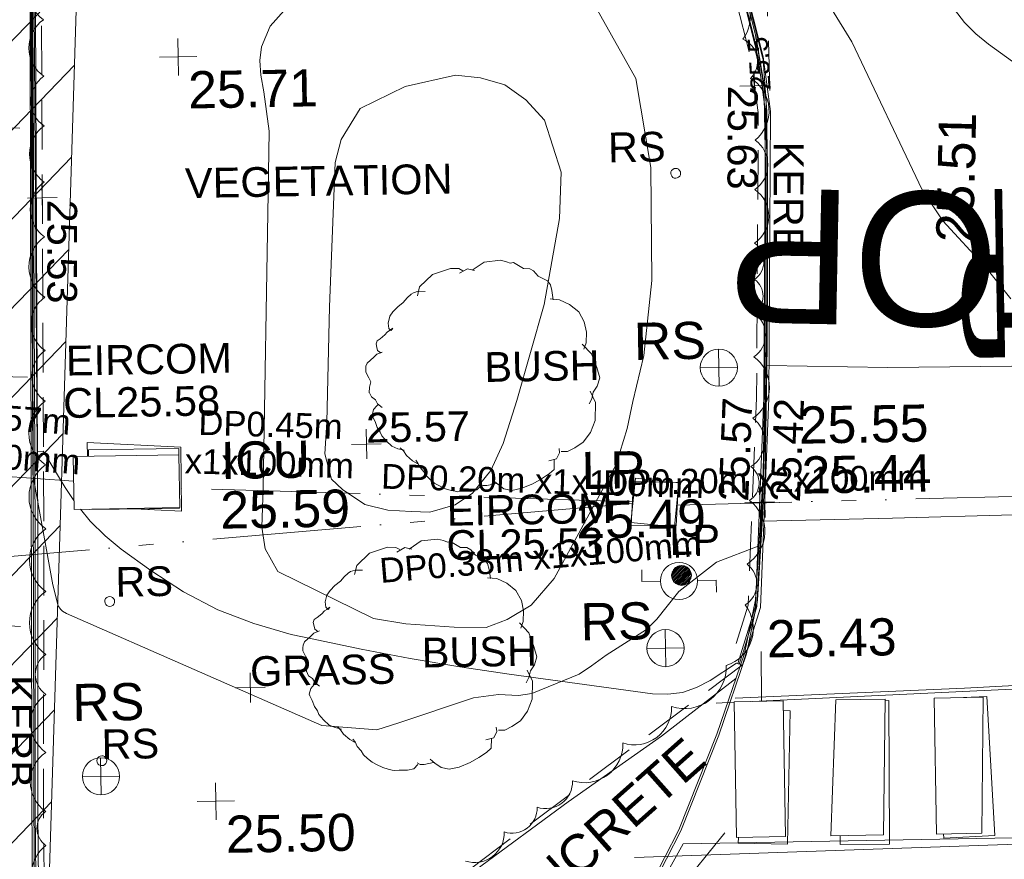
# Model space of a CAD drawing. Header units: millimetres. Extents: x -287732 to 520720, y -88450 to 287754.
# Tile 116 of 256: x -222827 to -212884, y 88941 to 97417. Entities that reach past the tile are written whole.
import ezdxf

# ---------------------------------------------------------------- set-up
doc = ezdxf.new("R2010")
doc.units = ezdxf.units.MM
for name, pattern in [('IMPORT-DASHED _2_', [750, 500, -250]), ('IMPORT-UG_EIR_QLB2 _2_', [2750, 1500, -300, 0, -300, 150, -300, 0, -200]), ('IMPORT-UG_ELEC_STREET LIGHTING_QLB2 _2_', [2700, 1500, -300, 0, -250, 150, -300, 0, -200])]:
    doc.linetypes.add(name, pattern=pattern)
for name, color, linetype, lineweight, true_color in [('00_TOPO_FOOTPATH', 7, 'Continuous', 9, 0xa50000), ('00_TOPO_FURN_LAMP_POST', 7, 'Continuous', 9, 0x666666), ('00_TOPO_FURN_SIGN', 7, 'Continuous', 9, 0x666666), ('00_TOPO_KERB_BOTTOM', 1, 'Continuous', 9, 0xff0000), ('00_TOPO_KERB_TOP', 7, 'Continuous', 9, 0xa500a5), ('00_TOPO_LEVEL_SPOT', 7, 'Continuous', 9, 0x666666), ('00_TOPO_ROAD_MARKING_WHITE_CONTINUOUS', 7, 'Continuous', 9, 0x999999), ('00_TOPO_SERV_IC', 5, 'Continuous', 9, 0x0000ff), ('00_UAV_FORM_LINES', 7, 'Continuous', 9, 0x666666), ('01_DTM_CONTOUR_MNR', 7, 'Continuous', 9, 0xa5a552), ('01_DTM_CONTOUR_MNR_LABELS', 7, 'Continuous', 9, 0xa5a552), ('12333-PUM-2D-U-0001-C01 - Rev2_REVIT IMPORT_dwg', 7, 'Continuous', 9, 0x767676), ('BUSH', 7, 'Continuous', 9, 0x00a500), ('BUSH_TXT', 7, 'Continuous', 9, 0x00a500), ('CONTOURS_MINOR', 7, 'Continuous', 9, 0x00a5a5), ('EIRCOM_COVER', 3, 'Continuous', 9, 0x00ff00), ('EIRCOM_COVER_LVL', 3, 'Continuous', 9, 0x00ff00), ('EIRCOM_COVER_TXT', 3, 'Continuous', 9, 0x00ff00), ('KERB_BOTTOM', 7, 'Continuous', 9, 0x0000a5), ('KERB_BOTTOM_LVL', 7, 'Continuous', 9, 0x0000a5), ('KERB_BOTTOM_TXT', 7, 'Continuous', 9, 0x0000a5), ('KERB_TOP', 2, 'Continuous', 9, 0xffff00), ('KERB_TOP_LVL', 2, 'Continuous', 9, 0xffff00), ('LAMPPOST', 6, 'Continuous', 9, 0xff00ff), ('LAMPPOST_TXT', 6, 'Continuous', 9, 0xff00ff), ('MARKINGS_WHITE_LINE', 7, 'Continuous', 9, 0xc0c0c0), ('PUM-EIRCOMM-NOTES', 6, 'Continuous', 9, 0xff00ff), ('PUM-EIRCOMM-QLB2', 6, 'IMPORT-UG_EIR_QLB2 _2_', 9, 0xff00ff), ('PUM-ELECTRIC-MH', 1, 'Continuous', 9, 0xff0000), ('PUM-UNABLE TO SURVEY', 190, 'Continuous', 9, 0x7f00ff), ('ROAD_MARKINGS', 7, 'Continuous', 9, 0xc0c0c0), ('ROADSIGN', 7, 'Continuous', 9, 0x00a5a5), ('ROADSIGN_TXT', 7, 'Continuous', 9, 0x00a5a5), ('SPOT_HEIGHTS_LVL', 7, 'Continuous', 9, 0x00a500), ('VEGETATION', 7, 'Continuous', 9, 0x00a500), ('VEGETATION_TXT', 7, 'Continuous', 9, 0x00a500)]:
    doc.layers.add(name, color=color, linetype=linetype, lineweight=lineweight, true_color=true_color)
for name, color, linetype, lineweight in [('00_TOPO_PEDASTRIAN', 7, 'Continuous', 9), ('00_TOPO_ROAD_TEXT', 7, 'Continuous', 9), ('00_TOPO_SURFACE', 7, 'Continuous', 9), ('00_TOPO_SURVEY_TEXT', 7, 'Continuous', 9), ('CHANGE_OF_SURFACE', 7, 'IMPORT-DASHED _2_', 9), ('CHANGE_OF_SURFACE_LVL', 7, 'Continuous', 9), ('Text', 7, 'Continuous', 9), ('TEXT_TXT', 7, 'Continuous', 9)]:
    doc.layers.add(name, color=color, linetype=linetype, lineweight=lineweight)
doc.styles.add('Arial_1', font='arial.ttf', dxfattribs={"height": 250})
doc.styles.add('Arial_13', font='arial.ttf', dxfattribs={"height": 1356.64156})
doc.styles.add('Arial_3', font='arial.ttf', dxfattribs={"height": 300})
doc.styles.add('Swis721 Lt BT_1', font='swissl.ttf', dxfattribs={"height": 200})
doc.styles.add('Swis721 Lt BT_13', font='swissl.ttf', dxfattribs={"width": 0.341864, "height": 1700})
doc.styles.add('Swis721 Lt BT_2', font='swissl.ttf', dxfattribs={"height": 375})

# ---------------------------------------------------------------- blocks, each defined once
blk = doc.blocks.new('12333-PUM-2D-U-0001-C01 - Rev2_REVIT IMPORT_dwg_MSL_RoadSign_SYM-2077193-Site Location Plan Proposed')
at = {"layer": '00_TOPO_FURN_SIGN', "color": 254, "true_color": 0xcccccc}
for p, q in [((0, -500), (0, 500)), ((-500, 0), (500, 0))]:
    blk.add_line(p, q, dxfattribs=at)
blk.add_circle((0, 0), 500, dxfattribs=at)
blk = doc.blocks.new('12333-PUM-2D-U-0001-C01 - Rev2_REVIT IMPORT_dwg_MSL_Lamp_Post_SYM-2077199-Site Location Plan Proposed')
at = {"layer": '00_TOPO_FURN_LAMP_POST', "color": 254, "true_color": 0xcccccc, "flags": 128}
for points in [[(-500, 0), (-1000, 0), (-1000, 317)], [(500, 0), (1000, 0), (1000, -317)]]:
    blk.add_lwpolyline(points, dxfattribs=at)
at = {"layer": '00_TOPO_FURN_LAMP_POST', "color": 254, "true_color": 0xcccccc}
blk.add_circle((0, 0), 500, dxfattribs=at)
blk = doc.blocks.new('12333-PUM-2D-U-0001-C01 - Rev2_REVIT IMPORT_dwg_MM-2077200-Site Location Plan Proposed')
at = {"layer": '00_TOPO_LEVEL_SPOT', "color": 254, "true_color": 0xcccccc, "flags": 128}
for points in [[(500, 0), (0, 0), (0, 500)], [(0, -500), (0, 0), (-500, 0)]]:
    blk.add_lwpolyline(points, dxfattribs=at)
blk = doc.blocks.new('12333-PUM-2D-U-0001-C01 - Rev2_REVIT IMPORT_dwg_MGS62954_T2_Galway_ITM_3d_Rev1-2077680-Site Location Plan Proposed')
at = {"layer": '00_TOPO_FOOTPATH', "color": 254, "true_color": 0xcccccc, "flags": 128}
blk.add_lwpolyline([(533680820.5, 725645100.3), (533681929.7, 725645667.7), (533682667.1, 725646193.3), (533684377.8, 725647384.1), (533686266.3, 725648723.7), (533687221.2, 725649368.3), (533687981.9, 725649939.3)], dxfattribs=at)
at = {"layer": '00_TOPO_KERB_BOTTOM', "color": 254, "true_color": 0xcccccc, "flags": 128}
for points in [[(533681030.6, 725660220.6), (533680969.9, 725656534.3), (533680878.9, 725650653.1), (533680817.1, 725646489)], [(533687100, 725647850), (533687400, 725648410), (533687800, 725649370), (533688092.9, 725650184.1), (533688215, 725650725.1), (533688314.6, 725651996.5), (533688357.6, 725653282), (533688392.3, 725655115.4), (533688390.5, 725655804.4), (533688300.8, 725656400.8), (533688186.3, 725656895.1)]]:
    blk.add_lwpolyline(points, dxfattribs=at)
at = {"layer": '00_TOPO_KERB_TOP', "color": 254, "true_color": 0xcccccc, "flags": 128}
for points in [[(533681052.2, 725660220.3), (533680991.4, 725656534), (533680900.4, 725650652.7), (533680838.7, 725646488.7)], [(533687081.5, 725647861.2), (533687380.5, 725648419.3), (533687779.9, 725649377.8), (533688072.2, 725650190.2), (533688193.6, 725650728.3), (533688261.2, 725651590.9), (533688293.1, 725651997.7), (533688336, 725653282.6), (533688370.7, 725655115.6), (533688368.9, 725655802.7), (533688279.6, 725656396.7), (533688165.7, 725656888.4)]]:
    blk.add_lwpolyline(points, dxfattribs=at)
at = {"layer": '00_TOPO_PEDASTRIAN', "color": 254, "true_color": 0xcccccc}
for p, q in [((533688455.1, 725649704.4), (533687959.8, 725649704.4)), ((533687959.8, 725648332.8), (533687959.8, 725649704.4)), ((533688455.1, 725648332.8), (533688455.1, 725649704.4)), ((533688912.3, 725648332.8), (533688988.5, 725649704.4)), ((533689483.8, 725649704.4), (533688988.5, 725649704.4)), ((533689445.7, 725648332.8), (533689483.8, 725649704.4)), ((533690474.4, 725649704.4), (533689979.1, 725649704.4)), ((533689979.1, 725648332.8), (533689979.1, 725649704.4)), ((533690436.3, 725648332.8), (533690474.4, 725649704.4)), ((533688455.1, 725648332.8), (533687959.8, 725648332.8)), ((533689445.7, 725648332.8), (533688912.3, 725648332.8)), ((533690436.3, 725648332.8), (533689979.1, 725648332.8))]:
    blk.add_line(p, q, dxfattribs=at)
at = {"layer": '00_TOPO_ROAD_MARKING_WHITE_CONTINUOUS', "color": 254, "true_color": 0xcccccc, "flags": 128}
for points in [[(533675990, 725656220), (533675990, 725655840), (533678110, 725655750), (533680850, 725655620)], [(533687970, 725649740), (533690290, 725649800), (533692510, 725649880), (533694740, 725649910)], [(533682400, 725643910), (533683070, 725644180), (533683780, 725644530), (533684200, 725644800), (533684960, 725645440), (533686010, 725646450), (533686640, 725647090), (533686970, 725647500), (533687420, 725648280)], [(533697220, 725648330), (533696951.2, 725648334.7), (533696685.7, 725648327.5), (533693820, 725648320), (533691310, 725648280), (533687420, 725648280)]]:
    blk.add_lwpolyline(points, dxfattribs=at)
at = {"layer": '00_TOPO_SERV_IC', "color": 254, "true_color": 0xcccccc}
for p, q in [((533681330.4, 725651761.8), (533681330.4, 725652295.2)), ((533682397.2, 725652295.2), (533681330.4, 725652295.2)), ((533682397.2, 725651761.8), (533682397.2, 725652295.2)), ((533681330.4, 725651761.8), (533682397.2, 725651761.8))]:
    blk.add_line(p, q, dxfattribs=at)
at = {"layer": '00_TOPO_SURFACE', "color": 254, "true_color": 0xcccccc, "flags": 128}
for points in [[(533693741.1, 725653570.3), (533691420, 725653570), (533691420, 725653050), (533690822, 725653040.1), (533689570, 725653050), (533688351.1, 725653090)], [(533688277.4, 725651521), (533689590, 725651530), (533690812.5, 725651540), (533692600, 725651510), (533694242.6, 725651543.3), (533694700, 725651540), (533694930, 725650460), (533695130, 725649480), (533695290, 725648830), (533695480, 725648324.3), (533695910, 725647340), (533696750, 725645990), (533697240, 725645360), (533697880, 725644800), (533698600, 725644340), (533698916.1, 725644160.1), (533699640, 725643810), (533700760, 725643410), (533701600, 725643150), (533702320, 725643050), (533703230, 725642970), (533704197.9, 725642962.9), (533705169.3, 725642937.1), (533707170.2, 725643005.4)]]:
    blk.add_lwpolyline(points, dxfattribs=at)
at = {"layer": '00_UAV_FORM_LINES', "color": 254, "true_color": 0xcccccc, "flags": 128}
for points in [[(533687078.8, 725656012.9), (533687211.8, 725655109.9), (533687204.8, 725653969.9), (533687107.8, 725653215.9), (533686989.8, 725652750.9), (533686928.8, 725652478.9), (533686810.8, 725652119.9), (533686163.8, 725650979.9), (533685928.8, 725650714.9), (533685682.8, 725650574.9), (533685469.8, 725650495.9), (533685147.8, 725650506.9), (533684660.8, 725650548.9), (533684333.8, 725650608.9), (533683374.8, 725651097.9), (533683250.8, 725651329.9), (533683221.8, 725651547.9), (533683242.8, 725651940.9), (533683346.8, 725654914.9), (533683366.8, 725655545.9), (533683320.8, 725655942.9), (533683291.8, 725656111.9), (533683282.8, 725656259.9), (533683302.8, 725656396.9), (533683393.8, 725656602.9), (533683538.8, 725656758.9)], [(533686497.8, 725657090.9), (533687078.8, 725656012.9)]]:
    blk.add_lwpolyline(points, dxfattribs=at)
blk.add_lwpolyline([(533683943.8, 725653761.9), (533684026.8, 725655217.9), (533684092.8, 725655447.9), (533684287.8, 725655756.9), (533684747.8, 725655969.9), (533685258.8, 725656075.9), (533685509.8, 725656046.9), (533685754.8, 725655969.9), (533685962.8, 725655815.9), (533686146.8, 725655606.9), (533686307.8, 725655079.9), (533686280.8, 725654612.9), (533686111.8, 725653746.9), (533685820.8, 725652782.9), (533685674.8, 725652350.9), (533685543.8, 725652080.9), (533685353.8, 725651853.9), (533685179.8, 725651738.9), (533684921.8, 725651669.9), (533684733.8, 725651680.9), (533684497.8, 725651698.9), (533684266.8, 725651757.9), (533684042.8, 725651914.9), (533683934.8, 725652021.9), (533683872.8, 725652277.9), (533683895.8, 725652596.9)], close=True, dxfattribs=at)
at = {"layer": '01_DTM_CONTOUR_MNR', "color": 254, "true_color": 0xcccccc, "flags": 128}
for points in [[(533690825.4, 725653720.5), (533690577, 725654041.1), (533690151.4, 725654520.8), (533689947.2, 725654836.3), (533689264, 725656342.7), (533689066.7, 725656680.4)], [(533688182.4, 725656896.2), (533688291.9, 725656430.6), (533688294.7, 725656400), (533688305, 725656357.1), (533688335.6, 725656136), (533688382, 725655800), (533688388.5, 725655747.7), (533688383.3, 725655120), (533688363.6, 725653944.4), (533688350.9, 725653280), (533688345.6, 725653173), (533688324.2, 725652621.6), (533688297, 725652000), (533688280.4, 725651757.7), (533688252.2, 725651422.5), (533688230, 725651270), (533687806.4, 725651116.3), (533687421.8, 725650824.6), (533687194.7, 725650552), (533687088.9, 725650449.2), (533686675.8, 725650196.5), (533686525.9, 725650091), (533686400.6, 725650008.5), (533685918.8, 725649821.3), (533685783.2, 725649803.1), (533685582.9, 725649818.1), (533685328.7, 725649789.9), (533684571.6, 725649549), (533684347.4, 725649483.6), (533683794.6, 725649536.1), (533681235.6, 725650711.1), (533681196.1, 725650735.7), (533681174.6, 725650756.5), (533681153.1, 725650789.5), (533681103.4, 725651003.7), (533680920, 725652120), (533680978.7, 725656530), (533681027.1, 725659956.4)]]:
    blk.add_lwpolyline(points, dxfattribs=at)
at = {"xscale": 0.375, "yscale": 0.375, "zscale": 0.375}
for name, p in [('12333-PUM-2D-U-0001-C01 - Rev2_REVIT IMPORT_dwg_MM-2077200-Site Location Plan Proposed', (533682460, 725656310)), ('12333-PUM-2D-U-0001-C01 - Rev2_REVIT IMPORT_dwg_MSL_RoadSign_SYM-2077193-Site Location Plan Proposed', (533687864.5, 725653078.4)), ('12333-PUM-2D-U-0001-C01 - Rev2_REVIT IMPORT_dwg_MSL_Lamp_Post_SYM-2077199-Site Location Plan Proposed', (533687425.1, 725650932.6)), ('12333-PUM-2D-U-0001-C01 - Rev2_REVIT IMPORT_dwg_MSL_RoadSign_SYM-2077193-Site Location Plan Proposed', (533687276.6, 725650257)), ('12333-PUM-2D-U-0001-C01 - Rev2_REVIT IMPORT_dwg_MSL_RoadSign_SYM-2077193-Site Location Plan Proposed', (533681554.2, 725649061.7)), ('12333-PUM-2D-U-0001-C01 - Rev2_REVIT IMPORT_dwg_MM-2077200-Site Location Plan Proposed', (533682710, 725648790))]:
    blk.add_blockref(name, p, dxfattribs=at)
at = {"layer": '00_TOPO_FOOTPATH', "color": 251, "true_color": 0x666666, "insert": (533688300.8, 725650519.7), "char_height": 375, "width": 1495.902, "attachment_point": 1, "line_spacing_factor": 1.005062, "style": 'Swis721 Lt BT_2'}
blk.add_mtext('25.43', dxfattribs=at)
at = {"layer": '00_TOPO_FURN_LAMP_POST', "char_height": 375, "attachment_point": 1, "line_spacing_factor": 1.005062, "style": 'Swis721 Lt BT_2'}
for s, insert, width in [('LP', (533686459.7, 725652251.6), 707.586), ('25.49', (533686397.4, 725651753.7), 1495.902)]:
    blk.add_mtext(s, dxfattribs=dict(at, insert=insert, width=width))
at = {"layer": '00_TOPO_FURN_SIGN', "char_height": 375, "width": 783.568, "attachment_point": 1, "line_spacing_factor": 1.005062, "style": 'Swis721 Lt BT_2'}
for insert in [(533687010.7, 725653545.9), (533686422.8, 725650724.5), (533681277.8, 725649998.9)]:
    blk.add_mtext('RS', dxfattribs=dict(at, insert=insert))
at = {"layer": '00_TOPO_KERB_BOTTOM', "color": 251, "true_color": 0x666666, "insert": (533688681.6, 725652166.8), "char_height": 375, "width": 1495.902, "attachment_point": 1, "line_spacing_factor": 1.005062, "style": 'Swis721 Lt BT_2'}
blk.add_mtext('25.44', dxfattribs=at)
at = {"layer": '00_TOPO_KERB_TOP', "color": 251, "true_color": 0x666666, "insert": (533688660.1, 725652671.2), "char_height": 375, "width": 1495.902, "attachment_point": 1, "line_spacing_factor": 1.005062, "style": 'Swis721 Lt BT_2'}
blk.add_mtext('25.55', dxfattribs=at)
at = {"layer": '00_TOPO_LEVEL_SPOT', "char_height": 375, "width": 1495.902, "attachment_point": 1, "line_spacing_factor": 1.005062, "style": 'Swis721 Lt BT_2'}
for s, insert in [('25.71', (533682555.1, 725656162.6)), ('25.50', (533682805.1, 725648642.6))]:
    blk.add_mtext(s, dxfattribs=dict(at, insert=insert))
at = {"layer": '00_TOPO_ROAD_MARKING_WHITE_CONTINUOUS', "color": 251, "true_color": 0x666666, "insert": (533690079, 725654309.6), "char_height": 375, "width": 1495.902, "attachment_point": 1, "rotation": 87.62575, "line_spacing_factor": 1.005062, "style": 'Swis721 Lt BT_2'}
blk.add_mtext('25.51', dxfattribs=at)
at = {"layer": '00_TOPO_ROAD_TEXT', "color": 251, "true_color": 0x666666, "insert": (533693123.7, 725653133.3), "char_height": 1700, "width": 3100.026, "attachment_point": 1, "rotation": 180.02038, "line_spacing_factor": 1.005062, "style": 'Swis721 Lt BT_13'}
blk.add_mtext('x;STOP', dxfattribs=at)
at = {"layer": '00_TOPO_SERV_IC', "color": 251, "true_color": 0x666666, "char_height": 375, "attachment_point": 1, "line_spacing_factor": 1.005062, "style": 'Swis721 Lt BT_2'}
for s, insert, width in [('ICU', (533682819.4, 725652416.1), 1021.013), ('25.59', (533682805.5, 725651915.6), 1495.902)]:
    blk.add_mtext(s, dxfattribs=dict(at, insert=insert, width=width))
at = {"layer": '00_TOPO_SURVEY_TEXT', "color": 251, "true_color": 0x666666, "insert": (533685215.7, 725647461.8), "char_height": 375, "width": 3286.236, "attachment_point": 1, "rotation": 40.62841, "line_spacing_factor": 1.005062, "style": 'Swis721 Lt BT_2'}
blk.add_mtext('CONCRETE', dxfattribs=at)
at = {"layer": '01_DTM_CONTOUR_MNR_LABELS', "color": 251, "true_color": 0x666666, "insert": (533688224.9, 725656134.1), "char_height": 200, "width": 620.512, "attachment_point": 2, "rotation": 92.75422, "line_spacing_factor": 1.005062, "style": 'Swis721 Lt BT_1'}
blk.add_mtext('25.5', dxfattribs=at)
blk = doc.blocks.new('12333-PUM-2D-U-0001-C01 - Rev2_REVIT IMPORT_dwg_CIRCL-2077787-Site Location Plan Proposed')
at = {"layer": 'ROADSIGN', "color": 254, "true_color": 0xaae1e1, "flags": 128}
blk.add_lwpolyline([(475, -154), (500, 0), (475, 154), (404, 293), (293, 404), (154, 475), (0, 500), (-154, 475), (-293, 404), (-404, 293), (-475, 154), (-500, 0), (-475, -154), (-404, -293), (-293, -404), (-154, -475), (0, -500), (154, -475), (293, -404), (404, -293)], close=True, dxfattribs=at)
blk = doc.blocks.new('12333-PUM-2D-U-0001-C01 - Rev2_REVIT IMPORT_dwg_SPOT-2077713-Site Location Plan Proposed')
at = {"layer": 'Text', "color": 253, "true_color": 0xaaaaaa}
for p, q in [((0, 500), (0, -500)), ((-500, 0), (500, 0))]:
    blk.add_line(p, q, dxfattribs=at)
blk = doc.blocks.new('12333-PUM-2D-U-0001-C01 - Rev2_REVIT IMPORT_dwg_SPOT-2077769-Site Location Plan Proposed')
at = {"layer": 'CHANGE_OF_SURFACE_LVL', "color": 253, "true_color": 0xaaaaaa}
for p, q in [((0, 500), (0, -500)), ((-500, 0), (500, 0))]:
    blk.add_line(p, q, dxfattribs=at)
blk = doc.blocks.new('12333-PUM-2D-U-0001-C01 - Rev2_REVIT IMPORT_dwg_SPOT-2077775-Site Location Plan Proposed')
at = {"layer": 'SPOT_HEIGHTS_LVL', "color": 9, "true_color": 0xaae1aa}
for p, q in [((0, 500), (0, -500)), ((-500, 0), (500, 0))]:
    blk.add_line(p, q, dxfattribs=at)
blk = doc.blocks.new('12333-PUM-2D-U-0001-C01 - Rev2_REVIT IMPORT_dwg_BUSHES-2077801-Site Location Plan Proposed')
at = {"layer": 'BUSH', "color": 254, "true_color": 0xeaeaea, "flags": 128}
for points in [[(-35.6, 366.3), (4.9, 392.8), (60, 398.2), (80.3, 392.8), (93.3, 387.3), (103.8, 389.6), (137, 368.6), (158.1, 367.9), (171.1, 360.1), (186.5, 342.2), (217.3, 325.8), (227, 312.6), (231.9, 293.1), (235.9, 262)], [(-221.3, 283.8), (-213.2, 313.4), (-169.4, 354.6), (-108.6, 373.3), (-80.2, 372.5), (-67.3, 364.7)], [(-77.8, 357), (-51, 371.7), (-27.5, 365.5)], [(-346.1, -89.8), (-361.5, -77.3), (-368.8, -64.1), (-381.8, -54), (-389.1, -38.4), (-389.1, -40.7), (-388.3, -21.3), (-382.6, -3.4), (-389.9, 9.8), (-399.6, 30.1), (-399.6, 40.2), (-398.8, 49.5), (-394, 59.7), (-372.1, 79.1), (-361.5, 89.2), (-342.9, 96.2), (-347.8, 93.9), (-358.3, 101.7), (-360.7, 111.8), (-363.2, 124.2), (-359.9, 134.4), (-349.4, 141.4), (-333.2, 153.8), (-325.1, 163.2), (-317, 167.8), (-306.4, 175.6), (-311.3, 167.8), (-319.4, 175.6), (-321.8, 193.5), (-315.3, 216.1), (-304.8, 230.9), (-287.8, 248), (-269.1, 262), (-256.2, 276.8), (-242.4, 289.2), (-234.3, 293.9), (-218.9, 298.6), (-194.5, 297.8)], [(225.4, 265.1), (257, 262), (290.3, 245.7), (321.1, 220), (338.9, 186.5), (345.4, 151.5), (343.8, 115.7), (335.7, 93.9)], [(330.8, 111), (361.6, 77.6), (377.8, 31.6), (387.6, -3.4), (378.6, -30.6), (364.9, -50.9), (359.2, -73.4), (350.3, -90.6)], [(354.3, -47.8), (371.3, -85.9), (369.7, -146.6), (352.7, -186.3), (328.4, -218.2), (299.2, -236.9), (274.9, -249.3), (253.8, -248.5)], [(-274.8, -235.3), (-295.9, -229.9), (-316.1, -221.3), (-334, -203.4), (-349.4, -185.5), (-354.2, -173.1), (-364, -157.5), (-371.3, -137.3), (-378.6, -121.7), (-381, -116.2), (-375.3, -96.8), (-364, -84.3), (-359.1, -79.7)], [(-229.4, -282), (-247.2, -271.1), (-267.5, -253.2), (-277.2, -237.7), (-287.8, -227.5)], [(246.5, -238.4), (248.1, -253.2), (237.6, -273.5), (210.8, -279.7)], [(-19.4, -359.1), (-33.2, -373.1), (-54.3, -377.7), (-82.7, -377), (-98.9, -378.5), (-106.2, -376.2), (-119.1, -373.1), (-137.8, -367.6), (-158.1, -356.7), (-173.5, -348.9), (-188.9, -335.7), (-201.8, -323.3), (-209.1, -310), (-222.1, -294.5), (-229.4, -279.7), (-236.7, -269.6)], [(229.5, -275.8), (228.7, -308.5), (212.4, -322.5), (185.7, -339.6), (156.5, -356), (119.2, -370), (85.2, -377), (58.4, -370.7), (38.1, -355.2), (22.7, -341.9)], [(33.3, -352.8), (1.7, -359.1), (-11.3, -359.1), (-21.9, -353.6)]]:
    blk.add_lwpolyline(points, dxfattribs=at)
blk = doc.blocks.new('12333-PUM-2D-U-0001-C01 - Rev2_REVIT IMPORT_dwg_SPOT-V272-Site Location Plan Proposed')
at = {"layer": 'KERB_BOTTOM_LVL', "color": 9, "true_color": 0xaaaae1}
for p, q in [((0, 500), (0, -500)), ((-500, 0), (500, 0))]:
    blk.add_line(p, q, dxfattribs=at)
blk = doc.blocks.new('12333-PUM-2D-U-0001-C01 - Rev2_REVIT IMPORT_dwg_SPOT-2077810-Site Location Plan Proposed')
at = {"layer": 'KERB_TOP_LVL', "color": 51, "true_color": 0xffffaa}
for p, q in [((0, 500), (0, -500)), ((-500, 0), (500, 0))]:
    blk.add_line(p, q, dxfattribs=at)
blk = doc.blocks.new('12333-PUM-2D-U-0001-C01 - Rev2_REVIT IMPORT_dwg_MH_CIR2-2077688-Site Location Plan Proposed')
at = {"layer": 'LAMPPOST', "color": 211, "true_color": 0xffaaff}
for p, q in [((-499, -33), (33, 499)), ((-496, 60), (-60, 496)), ((-488, -111), (111, 488)), ((-467, -180), (180, 467)), ((-467, 179), (-179, 467)), ((-438, -241), (241, 438)), ((-403, -296), (296, 403)), ((-362, -345), (345, 362)), ((-315, -388), (388, 315)), ((-263, -425), (425, 263)), ((-204, -456), (456, 204)), ((-138, -480), (480, 138)), ((-64, -496), (496, 64)), ((22, -500), (500, -22)), ((128, -483), (483, -128)), ((305, -396), (396, -305))]:
    blk.add_line(p, q, dxfattribs=at)
at = {"layer": 'LAMPPOST', "color": 211, "true_color": 0xffaaff, "flags": 128}
blk.add_lwpolyline([(475, -154), (500, 0), (475, 154), (404, 293), (293, 404), (154, 475), (0, 500), (-154, 475), (-293, 404), (-404, 293), (-475, 154), (-500, 0), (-475, -154), (-404, -293), (-293, -404), (-154, -475), (0, -500), (154, -475), (293, -404), (404, -293)], close=True, dxfattribs=at)
blk = doc.blocks.new('12333-PUM-2D-U-0001-C01 - Rev2_REVIT IMPORT_dwg-1620468-Site Location Plan Proposed')
at = {"layer": 'PUM-UNABLE TO SURVEY', "true_color": 0xffffd4}
h = blk.add_hatch(dxfattribs=at)
h.set_pattern_fill('FP_9', style=0, pattern_type=2)
h.set_pattern_definition([(45, (41634.35, 69554.64), (-441.942, 441.942), [])])
h.paths.add_polyline_path([(37524.4, 27749.6), (39719.4, 27733.6), (40542.4, 44738.6), (43956.4, 44451.6), (45297.4, 43874.6), (45942.4, 43356.6), (47453.4, 44738.6), (47563.4, 52798.6), (47921.4, 66999.6), (48138.4, 81554.6), (48562.4, 104774.6), (48297.4, 103600.6), (47929.4, 102487.6), (47053.4, 100890.6), (45417.4, 99174.6), (44013.4, 98202.6), (42941.4, 97753.6), (41983.4, 97455.6), (41128.4, 97332.6), (41324.4, 111275.6), (36515.4, 111375.6), (36230.1, 97556.1), (35929.4, 86120.6), (35491.4, 66993.6), (35043.4, 48527.6), (34714.2, 32296.8), (35058.4, 31025.6), (35949.4, 29459.6), (36787.4, 28354.6), (37496.6, 27772.4)])
h.paths.add_polyline_path([(40898.5, 44975.2), (41020.4, 51147.4), (43184.5, 51147.4), (43066.8, 44975.2), (40904.3, 44975.2)])
at = {"layer": 'CHANGE_OF_SURFACE', "color": 253, "true_color": 0xaaaaaa}
for p, q in [((47322, 42012.6), (47352.2, 39799.1)), ((47156.6, 33850), (47163.7, 34353.4))]:
    blk.add_line(p, q, dxfattribs=at)
at = {"layer": 'CHANGE_OF_SURFACE', "color": 253, "true_color": 0xaaaaaa, "flags": 128}
for points in [[(40067.7, 44543.4), (40028.5, 42477.6), (39939.3, 35636.1), (39889.2, 32858.6), (39862.4, 29239.7), (39802.7, 29240.1)], [(41268.7, 44538.6), (41563.8, 44537.4), (42262.5, 44532.1), (42887.8, 44479.7), (43354.1, 44402.5), (43782.3, 44292.9), (44256.3, 44132), (44699.1, 43934.8), (45096, 43754.1), (45436, 43551.9), (45792, 43240.2), (46075.4, 42921.2), (46322.9, 42523.1), (46781.5, 41552.9), (47029.5, 40904.9), (47162.7, 40332.5), (47227.5, 39793.1), (47161.1, 36913.6), (47040.1, 34820.8), (46852.3, 34259.4), (46923, 34235.7)], [(39862.4, 29239.7), (44020.6, 32087.9), (46970.5, 34219.8)], [(39776.6, 29241.8), (39718.9, 27731), (40992.8, 28068.8), (42700.2, 28713.6), (44026.2, 29739.9), (45515.7, 31038.7), (46823.6, 32600.8), (46880.2, 32742.2)]]:
    blk.add_lwpolyline(points, dxfattribs=at)
at = {"layer": 'CONTOURS_MINOR', "color": 254, "true_color": 0xaae1e1, "flags": 128}
for points in [[(40250.8, 35996.7), (40163.3, 36128.4), (39947.8, 36499.2), (39887.8, 36499.2), (39952, 42479.2), (39977.8, 48289.2), (35687.8, 47855.6), (35228.2, 47821.6), (34768.5, 47804.3), (34308.5, 47811.8), (33848.4, 47836), (32927.8, 47909.2), (32665.6, 48461.4), (32541.1, 48739.9), (32425.2, 49021.9), (32322.3, 49308.8), (32228, 49599), (31367.6, 52470.4), (31299, 53103.5), (31364.5, 53697.2), (31630.9, 54231.8), (32031.3, 54727), (33097.8, 55639.2), (37899.3, 68669.8)], [(50137.8, 40009.2), (49563.8, 40440.8), (49438.7, 40548.6), (49324.6, 40665.7), (49226.9, 40796.8)], [(47160.9, 40853.2), (47280.4, 40349.2), (47288.2, 40326.3), (47316.1, 39799.2), (47297.7, 38397), (47293.7, 38149), (47288.5, 37901), (47281.8, 37653), (47273.9, 37405.1), (47256.6, 36909.2), (47225.4, 36314.1), (47211.4, 36062.8), (47196.4, 35811.7), (47180, 35560.6), (47162.5, 35309.5), (47126.1, 34807.6), (47016.8, 34459.3), (47009.4, 34436.1), (47001.8, 34413), (46994, 34389.9), (46986.1, 34367), (46937.8, 34229.2), (46911.5, 34238), (46642.6, 34066.8), (46504.3, 33999), (46361.7, 33952.4), (46212.3, 33937.7), (46058.5, 33944.2), (44614.5, 34167.1), (44115.8, 34250.4), (43618.7, 34341.8), (43123.9, 34445.4), (42630.8, 34557.1), (42421.7, 34607.1), (42045.1, 34722.7), (41682.5, 34867.7), (41340.7, 35056.7), (41012.9, 35275.1), (40720.2, 35497.8), (40559.2, 35636.2), (40410.7, 35785.6), (40315.3, 35907.4)]]:
    blk.add_lwpolyline(points, dxfattribs=at)
at = {"layer": 'EIRCOM_COVER', "color": 81, "true_color": 0xaaffaa}
for p, q in [((41317.1, 36503.9), (41316.9, 36440.5)), ((41315.2, 35898.9), (40403.5, 35901.7))]:
    blk.add_line(p, q, dxfattribs=at)
at = {"layer": 'EIRCOM_COVER', "color": 81, "true_color": 0xaaffaa, "flags": 128}
blk.add_lwpolyline([(40405.2, 36440.8), (40405.4, 36506.8), (41317.1, 36503.9)], dxfattribs=at)
blk.add_lwpolyline([(45924.5, 36121.6), (45870.8, 35677.1), (46308.5, 35624.2), (46362.2, 36068.7)], close=True, dxfattribs=at)
at = {"layer": 'KERB_BOTTOM', "color": 9, "true_color": 0xaaaae1, "flags": 128}
for points in [[(41129, 44663.1), (41564.4, 44662), (42268.2, 44656.7), (42903.2, 44603.4), (43379.7, 44524.5), (43817.8, 44412.5), (44301.8, 44248.2), (44750.3, 44048.4), (45153.8, 43864.7), (45509.6, 43653.2), (45880, 43328.8), (46175.6, 42996.1), (46432.5, 42582.8), (46896.2, 41601.9), (47149, 40941.4), (47285.6, 40354.1), (47352.2, 39799.1), (47285.6, 36908.6), (47163.5, 34797), (46970.5, 34219.8)], [(39942.8, 42478.7), (39853.6, 35637.4), (39803.5, 32859.7), (39776.6, 29241.8)]]:
    blk.add_lwpolyline(points, dxfattribs=at)
at = {"layer": 'KERB_TOP', "color": 51, "true_color": 0xffffaa, "flags": 128}
for points in [[(40025, 49472.4), (39968.9, 42478.4), (39879.7, 35637), (39829.5, 32859.3), (39802.7, 29240.1), (39776.6, 29241.8)], [(41188.1, 44612.8), (41564.2, 44611.9), (42265.9, 44606.6), (42897, 44553.6), (43369.4, 44475.4), (43803.6, 44364.4), (44283.5, 44201.5), (44729.7, 44002.7), (45130.6, 43820.2), (45480, 43612.5), (45844.6, 43293.1), (46135.3, 42966), (46388.4, 42558.8), (46850, 41582.2), (47100.9, 40926.7), (47236.2, 40345.5), (47302, 39796.7), (47235.5, 36910.6), (47113.8, 34806.6), (46923, 34235.7), (46970.5, 34219.8)]]:
    blk.add_lwpolyline(points, dxfattribs=at)
at = {"layer": 'MARKINGS_WHITE_LINE', "color": 254, "true_color": 0xeaeaea}
for p, q in [((34847.6, 37442.3), (39803, 37250.9)), ((34797.7, 35106.8), (39689.5, 34735.1)), ((47061.9, 33850), (51985.4, 33995.5)), ((46700, 33839.4), (46880.2, 33844.7)), ((54958.8, 32454), (45847.5, 32294.2))]:
    blk.add_line(p, q, dxfattribs=at)
at = {"layer": 'MARKINGS_WHITE_LINE', "color": 254, "true_color": 0xeaeaea, "flags": 128}
for points in [[(47925.8, 32478.4), (47924.7, 32389.4), (48422.8, 32383), (48441.4, 33833), (48403.7, 33833.4)], [(48972.4, 32478.4), (48974.1, 32434.2), (49488.4, 32454), (49434.4, 33859.1), (49198.1, 33850)], [(46899.1, 32478.4), (46896.8, 32419.8), (47392.7, 32400.7), (47444.5, 33749.2), (47375.5, 33751.9)]]:
    blk.add_lwpolyline(points, dxfattribs=at)
at = {"layer": 'PUM-EIRCOMM-QLB2', "color": 211, "true_color": 0xffaaff}
blk.add_line((45887.6, 35886.3), (41336.5, 36101.7), dxfattribs=at)
at = {"layer": 'PUM-EIRCOMM-QLB2', "color": 211, "true_color": 0xffaaff, "flags": 128}
for points in [[(40250.8, 36191.1), (31996.4, 36935.6), (22383.4, 36601.6), (10366.4, 35676.6), (5060.7, 35109.5)], [(45886.2, 35867.5), (39060.4, 35406.6), (35353.4, 35871.6), (29762.4, 36277.6), (23634.4, 36578.6), (17903.4, 36568.6), (8978.4, 36521.6)], [(61224.1, 35326.6), (54547.4, 35911.6), (46340.7, 35844.8)], [(61224.1, 35326.6), (54547.4, 35911.6), (46340.7, 35844.8)]]:
    blk.add_lwpolyline(points, dxfattribs=at)
at = {"layer": 'PUM-ELECTRIC-MH', "color": 21, "true_color": 0xffaaaa, "flags": 128}
for points in [[(40394.1, 36440.8), (40395.4, 36580.6), (41340.4, 36516.6)], [(41340.4, 36516.6), (41334.4, 35870.6), (40791, 35907.4)]]:
    blk.add_lwpolyline(points, dxfattribs=at)
blk.add_lwpolyline([(45870.4, 35649.6), (45902.4, 36089.6), (46357.4, 36073.6), (46325.4, 35633.6)], close=True, dxfattribs=at)
at = {"layer": 'PUM-UNABLE TO SURVEY', "color": 7, "true_color": 0xffffd4, "flags": 128}
blk.add_lwpolyline([(48138.4, 81554.6), (47921.4, 66999.6), (47563.4, 52798.6), (47453.4, 44738.6), (45942.4, 43356.6), (45297.4, 43874.6), (43956.4, 44451.6), (40542.4, 44738.6), (39719.4, 27733.6), (37524.4, 27749.6), (36787.4, 28354.6), (35949.4, 29459.6), (35058.4, 31025.6), (34714.2, 32296.8), (35043.4, 48527.6), (35491.4, 66993.6), (35929.4, 86120.6)], dxfattribs=at)
at = {"layer": 'VEGETATION', "color": 9, "true_color": 0xaae1aa}
for centre, radius, start, end in [((40252.1, 41166), 383.1, 124.25287, 234.25287), ((46814.8, 40755.6), 349, 320.86903, 70.86903), ((40224.3, 40567.2), 348.3, 124.25287, 234.25287), ((46982, 40311.7), 246.5, 315.14381, 65.14381), ((40193.1, 40031.6), 306, 124.25287, 234.25287), ((46955.6, 39813.2), 381.9, 308.21713, 58.21713), ((40209.1, 39497.1), 346.1, 124.25287, 234.25287), ((47011.9, 39268.3), 303.8, 303.68005, 53.68005), ((40196.8, 38937.4), 337.3, 124.25287, 234.25287), ((46984.8, 38749.5), 330.3, 303.68005, 53.68005), ((40209.6, 38355.5), 372.8, 124.25287, 234.25287), ((47035.6, 38294.6), 223.4, 303.68005, 53.68005), ((47036.5, 37941.5), 207.6, 303.68005, 53.68005), ((40176.7, 37781.5), 328.5, 124.25287, 234.25287), ((46992.1, 37551.7), 269.4, 303.68005, 53.68005), ((40160.4, 37256.9), 312.1, 124.25287, 234.25287), ((46913.6, 37025), 378.8, 303.01382, 53.01382), ((40198.9, 36679.4), 392.4, 124.25287, 234.25287), ((46935, 36473.3), 298.3, 301.68962, 51.68962), ((40191.4, 36035.3), 393.9, 124.25287, 234.25287), ((46962.7, 36056.2), 208.2, 301.68962, 51.68962), ((46828.6, 35571), 392.6, 301.68962, 51.68962), ((40176.8, 35396.1), 385.4, 124.00223, 234.00223), ((46878.1, 35039), 252.4, 301.60204, 51.60204), ((40167, 34762.6), 387.9, 123.96593, 233.96593), ((46696.1, 34591.4), 391.1, 286.51214, 36.51214), ((40076.5, 34244.4), 246.5, 123.96593, 233.96593), ((46386.1, 34210.2), 421.2, 250.85527, 0.85527), ((40131.3, 33748.7), 357.5, 123.96593, 233.96593), ((45873, 33806.7), 375, 250.85527, 0.85527), ((40124.5, 33157.5), 364.2, 123.96593, 233.96593), ((45361.7, 33446.6), 388.4, 250.85527, 0.85527), ((44962.2, 33075.6), 272.1, 250.85527, 0.85527), ((40029.6, 32689.6), 210.5, 124.56712, 234.56712), ((44619.9, 32814.8), 253.1, 250.85527, 0.85527), ((40104.4, 32232.6), 346.9, 124.57531, 234.57531), ((44237.8, 32571.2), 299.1, 250.85527, 0.85527)]:
    blk.add_arc(centre, radius, start, end, dxfattribs=at)
blk.add_blockref('12333-PUM-2D-U-0001-C01 - Rev2_REVIT IMPORT_dwg_MGS62954_T2_Galway_ITM_3d_Rev1-2077680-Site Location Plan Proposed', (-533641079.6, -725615854.4))
for name, p, xscale, yscale, zscale in [('12333-PUM-2D-U-0001-C01 - Rev2_REVIT IMPORT_dwg_SPOT-2077769-Site Location Plan Proposed', (47195.1, 40062.8), 0.3, 0.3, 0.3), ('12333-PUM-2D-U-0001-C01 - Rev2_REVIT IMPORT_dwg_SPOT-2077769-Site Location Plan Proposed', (39983.9, 39056.8), 0.3, 0.3, 0.3), ('12333-PUM-2D-U-0001-C01 - Rev2_REVIT IMPORT_dwg_CIRCL-2077787-Site Location Plan Proposed', (46383.6, 39193.2), 0.1, 0.1, 0.1), ('12333-PUM-2D-U-0001-C01 - Rev2_REVIT IMPORT_dwg_BUSHES-2077801-Site Location Plan Proposed', (44418.2, 37152), 3, 3, 3), ('12333-PUM-2D-U-0001-C01 - Rev2_REVIT IMPORT_dwg_SPOT-2077775-Site Location Plan Proposed', (43213.4, 36514.3), 0.3, 0.3, 0.3), ('12333-PUM-2D-U-0001-C01 - Rev2_REVIT IMPORT_dwg_SPOT-2077810-Site Location Plan Proposed', (47174.7, 35858.6), 0.3, 0.3, 0.3), ('12333-PUM-2D-U-0001-C01 - Rev2_REVIT IMPORT_dwg_SPOT-V272-Site Location Plan Proposed', (47224.6, 35852.8), 0.3, 0.3, 0.3), ('12333-PUM-2D-U-0001-C01 - Rev2_REVIT IMPORT_dwg_BUSHES-2077801-Site Location Plan Proposed', (43734.4, 34349), 3, 3, 3), ('12333-PUM-2D-U-0001-C01 - Rev2_REVIT IMPORT_dwg_MH_CIR2-2077688-Site Location Plan Proposed', (46371.4, 35133.4), 0.2, 0.2, 0.2), ('12333-PUM-2D-U-0001-C01 - Rev2_REVIT IMPORT_dwg_CIRCL-2077787-Site Location Plan Proposed', (40593.7, 34971.4), 0.1, 0.1, 0.1), ('12333-PUM-2D-U-0001-C01 - Rev2_REVIT IMPORT_dwg_SPOT-2077713-Site Location Plan Proposed', (41998.6, 34076.7), 0.3, 0.3, 0.3), ('12333-PUM-2D-U-0001-C01 - Rev2_REVIT IMPORT_dwg_CIRCL-2077787-Site Location Plan Proposed', (40486.1, 33365.6), 0.1, 0.1, 0.1)]:
    blk.add_blockref(name, p, dxfattribs=dict(xscale=xscale, yscale=yscale, zscale=zscale))
at = {"layer": 'BUSH_TXT', "char_height": 300, "width": 1388.334, "attachment_point": 1, "line_spacing_factor": 0.941778, "style": 'Arial_3'}
for insert in [(44417.5, 37420.4), (43734.7, 34549.1)]:
    blk.add_mtext('BUSH', dxfattribs=dict(at, insert=insert))
at = {"layer": 'CHANGE_OF_SURFACE_LVL', "char_height": 300, "width": 1256.112, "attachment_point": 1, "line_spacing_factor": 0.941778, "style": 'Arial_3'}
for s, insert, rotation in [('25.63', (47227.1, 40061.2), 268.68006), ('25.53', (40335.6, 39032.7), 268.94676)]:
    blk.add_mtext(s, dxfattribs=dict(at, insert=insert, rotation=rotation))
at = {"layer": 'EIRCOM_COVER_LVL', "char_height": 300, "width": 1895.187, "attachment_point": 1, "line_spacing_factor": 0.941778, "style": 'Arial_3'}
for s, insert in [('CL25.58', (40158.3, 37131)), ('CL25.53', (44003.7, 35628.9))]:
    blk.add_mtext(s, dxfattribs=dict(at, insert=insert))
at = {"layer": 'EIRCOM_COVER_TXT', "char_height": 300, "width": 1998.026, "attachment_point": 1, "line_spacing_factor": 0.941778, "style": 'Arial_3'}
for insert in [(40194.1, 37558.7), (44012.7, 35976)]:
    blk.add_mtext('EIRCOM', dxfattribs=dict(at, insert=insert))
at = {"layer": 'KERB_BOTTOM_LVL', "insert": (47280.2, 35864.6), "char_height": 300, "width": 1256.112, "attachment_point": 1, "rotation": 86.68963, "line_spacing_factor": 0.941778, "style": 'Arial_3'}
blk.add_mtext('25.42', dxfattribs=at)
at = {"layer": 'KERB_BOTTOM_TXT', "char_height": 300, "width": 1362.624, "attachment_point": 1, "line_spacing_factor": 0.941778, "style": 'Arial_3'}
for insert, rotation in [((47680, 39492), 268.94268), ((39799.8, 34242.8), 268.94676)]:
    blk.add_mtext('KERB', dxfattribs=dict(at, insert=insert, rotation=rotation))
at = {"layer": 'KERB_TOP_LVL', "insert": (46758.1, 35880.4), "char_height": 300, "width": 1256.112, "attachment_point": 1, "rotation": 86.68963, "line_spacing_factor": 0.941778, "style": 'Arial_3'}
blk.add_mtext('25.57', dxfattribs=at)
at = {"layer": 'LAMPPOST_TXT', "insert": (46254.8, 35640.7), "char_height": 300, "width": 613.365, "attachment_point": 1, "line_spacing_factor": 0.941778, "style": 'Arial_3'}
blk.add_mtext('LP', dxfattribs=at)
at = {"layer": 'PUM-EIRCOMM-NOTES', "char_height": 250, "attachment_point": 2, "line_spacing_factor": 0.941778, "style": 'Arial_1'}
for s, insert, width, rotation in [('DP0.57m\\Px1x100mm', (39517.8, 36975.3), 2038.462, 354.84557), ('DP0.45m\\Px1x100mm', (42254.9, 36853.7), 2038.462, 357.29001), ('DP0.20m x1x100mm', (44991.9, 36235.8), 3893.278, 357.29001), ('DP0.38m x1x100mm', (44942.7, 35469.4), 3893.278, 3.86266)]:
    blk.add_mtext(s, dxfattribs=dict(at, insert=insert, width=width, rotation=rotation))
at = {"layer": 'PUM-EIRCOMM-NOTES', "insert": (47228.2, 36207.7), "char_height": 250, "width": 3893.278, "attachment_point": 2, "line_spacing_factor": 0.941778, "style": 'Arial_1'}
blk.add_mtext('DP0.20m x2x100mm', dxfattribs=at)
at = {"layer": 'ROAD_MARKINGS', "insert": (52025.8, 37492.4), "char_height": 1356.64, "width": 6161.042, "attachment_point": 1, "rotation": 177.90545, "line_spacing_factor": 0.941778, "style": 'Arial_13'}
blk.add_mtext('STOP', dxfattribs=at)
at = {"layer": 'ROADSIGN_TXT', "char_height": 300, "width": 694.167, "attachment_point": 1, "line_spacing_factor": 0.941778, "style": 'Arial_3'}
for insert in [(45704.5, 39615.7), (40654.5, 35316.8), (40486.1, 33680.6)]:
    blk.add_mtext('RS', dxfattribs=dict(at, insert=insert))
at = {"layer": 'SPOT_HEIGHTS_LVL', "insert": (43213.4, 36829.3), "char_height": 300, "width": 1256.112, "attachment_point": 1, "line_spacing_factor": 0.941778, "style": 'Arial_3'}
blk.add_mtext('25.57', dxfattribs=at)
at = {"layer": 'TEXT_TXT', "insert": (41998.6, 34391.7), "char_height": 300, "width": 1751.946, "attachment_point": 1, "line_spacing_factor": 0.941778, "style": 'Arial_3'}
blk.add_mtext('GRASS', dxfattribs=at)
at = {"layer": 'VEGETATION_TXT', "insert": (41427.7, 39329.4), "char_height": 300, "width": 3224.756, "attachment_point": 1, "line_spacing_factor": 0.941778, "style": 'Arial_3'}
blk.add_mtext('VEGETATION', dxfattribs=at)

msp = doc.modelspace()

# ---------------------------------------------------------------- block references
at = {"layer": '12333-PUM-2D-U-0001-C01 - Rev2_REVIT IMPORT_dwg', "color": 254, "linetype": 'IMPORT-UG_ELEC_STREET LIGHTING_QLB2 _2_', "true_color": 0xffd4d4, "rotation": 0.9999999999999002}
msp.add_blockref('12333-PUM-2D-U-0001-C01 - Rev2_REVIT IMPORT_dwg-1620468-Site Location Plan Proposed', (-261895.1, 55869.6), dxfattribs=at)

doc.saveas('drawing.dxf')
